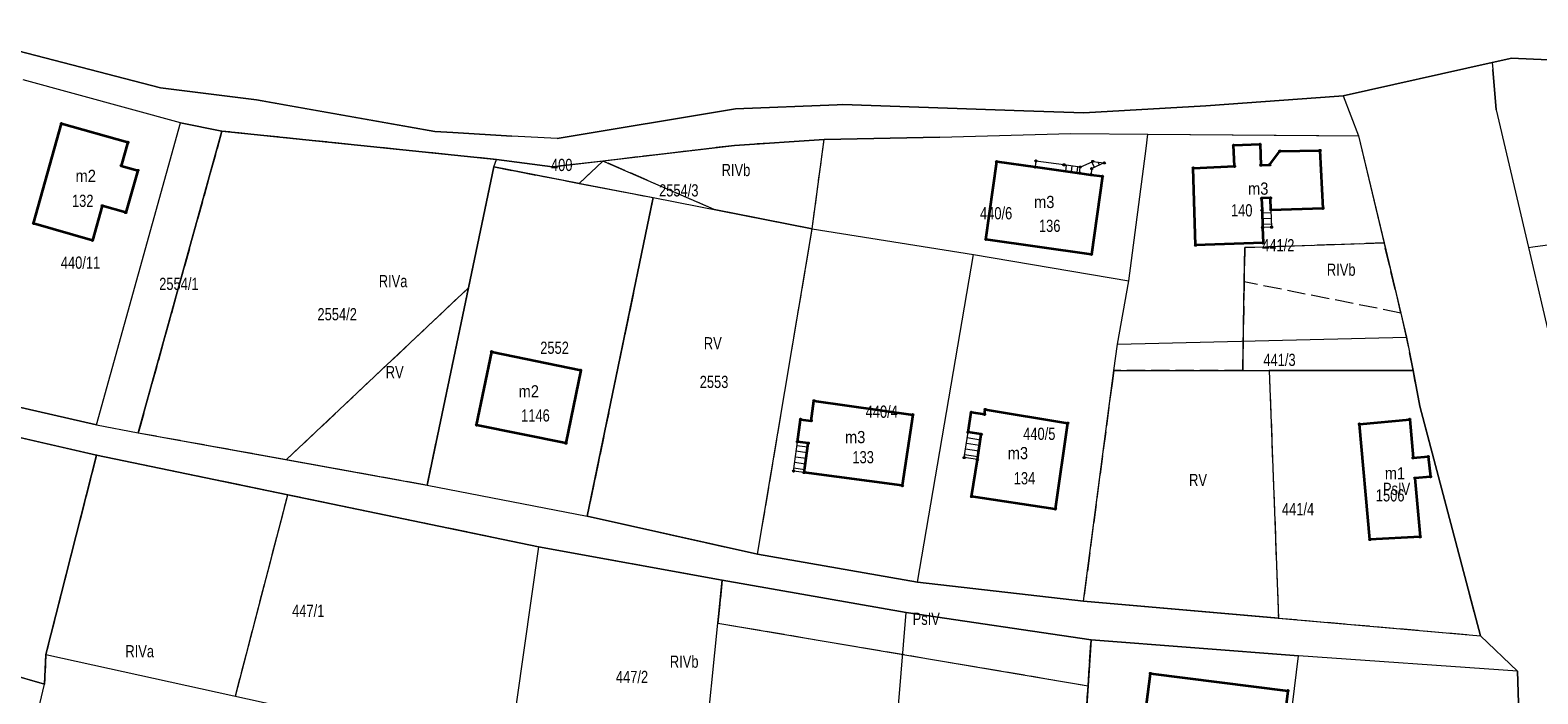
# Model space of a CAD drawing. Header units: metres. Extents: x 7496145 to 7500200, y 5498500 to 5502080.
# Tile 136 of 202: x 7497988 to 7498174, y 5501475 to 5501557. Entities that reach past the tile are written whole.
import ezdxf
from ezdxf.enums import TextEntityAlignment as Align

# ---------------------------------------------------------------- set-up
doc = ezdxf.new("R2010")
doc.units = ezdxf.units.M
doc.header["$MEASUREMENT"] = 0
for name, pattern in [('2.25_0.75', [3, 2.25, -0.75]), ('219-1000', [0]), ('egug-1000', [0])]:
    doc.linetypes.add(name, pattern=pattern)
doc.layers.get('0').update_dxf_attribs({"color": 2, "linetype": 'CONTINUOUS', "lineweight": 5})
for name, color, linetype in [('209-oznaczenie konturu klasyfikacyjnego', 7, 'CONTINUOUS'), ('211-numer działki ewidencyjnej', 7, 'CONTINUOUS'), ('217-kontur klasyfikacyjny', 7, 'CONTINUOUS'), ('218-kontur użytku gruntowego', 7, 'CONTINUOUS'), ('219-działka ewidencyjna', 7, 'CONTINUOUS'), ('312-budynek ewidencyjny', 7, 'CONTINUOUS'), ('312-oznaczenie budynku ewidencyjnego', 7, 'CONTINUOUS'), ('312-oznaczenie budynku ewidencyjnego-Atr117', 7, 'CONTINUOUS'), ('352-schody', 7, 'CONTINUOUS'), ('Punkt budynku', 7, 'CONTINUOUS')]:
    doc.layers.add(name, color=color, linetype=linetype)
doc.styles.get("Standard").update_dxf_attribs({"font": 'Working1250', "width": 0.75})

# ---------------------------------------------------------------- blocks, each defined once
blk = doc.blocks.new('PUNKTBUD')
at = {"color": 0}
blk.add_circle((0, 0), 0.09, dxfattribs=at)

msp = doc.modelspace()

# ---------------------------------------------------------------- linework, layer by layer
at = {"layer": '217-kontur klasyfikacyjny', "color": 3, "linetype": '2.25_0.75', "lineweight": 18, "flags": 128}
for points in [[(7498011.82, 5501544.35), (7498001.53, 5501507.29)], [(7498045.6, 5501540.86), (7498011.82, 5501544.35)], [(7498085.89, 5501543.31), (7498074.86, 5501542.59)], [(7498084.42, 5501532.33), (7498085.89, 5501543.31)], [(7498074.86, 5501542.59), (7498058.69, 5501540.68)], [(7498042.16, 5501525.1), (7498045.28, 5501539.95)], [(7498045.28, 5501539.95), (7498055.78, 5501537.93)], [(7498052.47, 5501539.95), (7498045.6, 5501540.86)], [(7498058.69, 5501540.68), (7498052.47, 5501539.95)], [(7498055.78, 5501537.93), (7498058.69, 5501540.68)], [(7498072.38, 5501534.71), (7498058.69, 5501540.68)], [(7498055.78, 5501537.93), (7498064.86, 5501536.19)], [(7498064.86, 5501536.19), (7498056.76, 5501497.01)], [(7498084.42, 5501532.33), (7498072.38, 5501534.71)], [(7498077.71, 5501492.37), (7498084.42, 5501532.33)], [(7498137.64, 5501530.03), (7498137.56, 5501525.83)], [(7498154.78, 5501530.61), (7498137.64, 5501530.03)], [(7498156.85, 5501521.99), (7498154.78, 5501530.61)], [(7498019.77, 5501503.99), (7498042.16, 5501525.1)], [(7498037.07, 5501500.85), (7498042.16, 5501525.1)], [(7498137.56, 5501525.83), (7498137.38, 5501514.92)], [(7498156.85, 5501521.99), (7498137.56, 5501525.83)], [(7498157.55, 5501519.05), (7498156.85, 5501521.99)], [(7498158.34, 5501514.93), (7498157.55, 5501519.05)], [(7498121.31, 5501513.34), (7498117.79, 5501486.6)], [(7498121.52, 5501514.92), (7498121.31, 5501513.34)], [(7498137.38, 5501514.92), (7498121.52, 5501514.92)], [(7498140.65, 5501514.93), (7498141.78, 5501484.51)], [(7498158.34, 5501514.93), (7498140.65, 5501514.93)], [(7498159.19, 5501510.55), (7498158.34, 5501514.93)], [(7498166.63, 5501482.34), (7498159.19, 5501510.55)], [(7498001.53, 5501507.29), (7498019.77, 5501503.99)], [(7497996.39, 5501504.52), (7497990.16, 5501480.02)], [(7498019.92, 5501499.65), (7497996.39, 5501504.52)], [(7498019.77, 5501503.99), (7498037.07, 5501500.85)], [(7498013.47, 5501474.9), (7498019.92, 5501499.65)], [(7498050.74, 5501493.26), (7498019.92, 5501499.65)], [(7498056.76, 5501497.01), (7498077.71, 5501492.37)], [(7498073.37, 5501489.15), (7498050.74, 5501493.26)], [(7498073.37, 5501489.15), (7498072.83, 5501483.89)], [(7498095.97, 5501485.18), (7498073.37, 5501489.15)], [(7498117.79, 5501486.6), (7498141.78, 5501484.51)], [(7498072.83, 5501483.89), (7498118.36, 5501476.19)], [(7498118.73, 5501481.81), (7498095.97, 5501485.18)], [(7498141.78, 5501484.51), (7498166.63, 5501482.34)], [(7498118.36, 5501476.19), (7498118.73, 5501481.81)], [(7497990.16, 5501480.02), (7497990.01, 5501476.38)], [(7497990.01, 5501476.38), (7497982.41, 5501478.57)], [(7498116.98, 5501455.14), (7498118.36, 5501476.19)]]:
    msp.add_lwpolyline(points, dxfattribs=at)
at = {"layer": '218-kontur użytku gruntowego', "color": 3, "linetype": 'egug-1000', "lineweight": 18, "flags": 128}
for points in [[(7498004.27, 5501549.67), (7497976.88, 5501556.76)], [(7498168.07, 5501552.78), (7498149.74, 5501548.7)], [(7498170.49, 5501553.32), (7498168.07, 5501552.78)], [(7498168.07, 5501552.78), (7498168.14, 5501551.93)], [(7498171.32, 5501553.28), (7498170.49, 5501553.32)], [(7498190.77, 5501552.4), (7498171.32, 5501553.28)], [(7498006.7, 5501545.37), (7497987.36, 5501550.66)], [(7498168.14, 5501551.93), (7498168.55, 5501546.97)], [(7498016.05, 5501548.18), (7498004.27, 5501549.67)], [(7498149.19, 5501548.66), (7498132.86, 5501547.47)], [(7498149.74, 5501548.7), (7498149.19, 5501548.66)], [(7498020.18, 5501547.45), (7498016.05, 5501548.18)], [(7498038.02, 5501544.3), (7498020.18, 5501547.45)], [(7498074.99, 5501547.08), (7498053.06, 5501543.46)], [(7498087.49, 5501547.6), (7498074.99, 5501547.08)], [(7498088.15, 5501547.64), (7498087.49, 5501547.6)], [(7498110.46, 5501546.85), (7498088.15, 5501547.64)], [(7498117.84, 5501546.6), (7498110.46, 5501546.85)], [(7498132.86, 5501547.47), (7498117.84, 5501546.6)], [(7498168.55, 5501546.97), (7498172.54, 5501530.05)], [(7498011.82, 5501544.35), (7498006.7, 5501545.37)], [(7498011.82, 5501544.35), (7498001.53, 5501507.29)], [(7498045.6, 5501540.86), (7498011.82, 5501544.35)], [(7498040.23, 5501544.17), (7498038.02, 5501544.3)], [(7498047.46, 5501543.73), (7498040.23, 5501544.17)], [(7498053.06, 5501543.46), (7498047.46, 5501543.73)], [(7498085.89, 5501543.31), (7498074.86, 5501542.59)], [(7498084.42, 5501532.33), (7498085.89, 5501543.31)], [(7498085.89, 5501543.31), (7498100.12, 5501543.62)], [(7498100.12, 5501543.62), (7498116.23, 5501544.06)], [(7498116.23, 5501544.06), (7498125.71, 5501543.99)], [(7498125.71, 5501543.99), (7498146.74, 5501543.8)], [(7498146.74, 5501543.8), (7498151.64, 5501543.76)], [(7498151.64, 5501543.76), (7498154.78, 5501530.61)], [(7498074.86, 5501542.59), (7498058.69, 5501540.68)], [(7498045.28, 5501539.95), (7498042.16, 5501525.1)], [(7498055.78, 5501537.93), (7498045.28, 5501539.95)], [(7498052.47, 5501539.95), (7498045.6, 5501540.86)], [(7498058.69, 5501540.68), (7498052.47, 5501539.95)], [(7498058.69, 5501540.68), (7498055.78, 5501537.93)], [(7498072.38, 5501534.71), (7498058.69, 5501540.68)], [(7498055.78, 5501537.93), (7498064.86, 5501536.19)], [(7498064.86, 5501536.19), (7498056.76, 5501497.01)], [(7498084.42, 5501532.33), (7498072.38, 5501534.71)], [(7498077.71, 5501492.37), (7498084.42, 5501532.33)], [(7498137.56, 5501525.83), (7498137.64, 5501530.03)], [(7498137.64, 5501530.03), (7498154.78, 5501530.61)], [(7498154.78, 5501530.61), (7498156.85, 5501521.99)], [(7498172.54, 5501530.05), (7498176.08, 5501514.96)], [(7498042.16, 5501525.1), (7498019.77, 5501503.99)], [(7498042.16, 5501525.1), (7498037.07, 5501500.85)], [(7498137.38, 5501514.92), (7498137.56, 5501525.83)], [(7498156.85, 5501521.99), (7498157.55, 5501519.05)], [(7498157.55, 5501519.05), (7498158.34, 5501514.93)], [(7498117.79, 5501486.6), (7498121.31, 5501513.34)], [(7498121.31, 5501513.34), (7498121.52, 5501514.92)], [(7498121.52, 5501514.92), (7498137.38, 5501514.92)], [(7498140.65, 5501514.93), (7498141.78, 5501484.51)], [(7498158.34, 5501514.93), (7498140.65, 5501514.93)], [(7498159.19, 5501510.55), (7498158.34, 5501514.93)], [(7497976.84, 5501512.71), (7497996.38, 5501508.24)], [(7497989.43, 5501506.13), (7497974.81, 5501509.5)], [(7498166.63, 5501482.34), (7498159.19, 5501510.55)], [(7497996.38, 5501508.24), (7498001.53, 5501507.29)], [(7497996.39, 5501504.52), (7497989.43, 5501506.13)], [(7498001.53, 5501507.29), (7498019.77, 5501503.99)], [(7497996.39, 5501504.52), (7497990.16, 5501480.02)], [(7498019.92, 5501499.65), (7497996.39, 5501504.52)], [(7498019.77, 5501503.99), (7498037.07, 5501500.85)], [(7498037.07, 5501500.85), (7498056.76, 5501497.01)], [(7498013.47, 5501474.9), (7498019.92, 5501499.65)], [(7498050.74, 5501493.26), (7498019.92, 5501499.65)], [(7498056.76, 5501497.01), (7498077.71, 5501492.37)], [(7498073.37, 5501489.15), (7498050.74, 5501493.26)], [(7498097.4, 5501488.9), (7498077.71, 5501492.37)], [(7498073.37, 5501489.15), (7498072.83, 5501483.89)], [(7498095.97, 5501485.18), (7498073.37, 5501489.15)], [(7498117.79, 5501486.6), (7498097.4, 5501488.9)], [(7498141.78, 5501484.51), (7498117.79, 5501486.6)], [(7498072.83, 5501483.89), (7498118.36, 5501476.19)], [(7498118.73, 5501481.81), (7498095.97, 5501485.18)], [(7498141.78, 5501484.51), (7498166.63, 5501482.34)], [(7498118.73, 5501481.81), (7498118.36, 5501476.19)], [(7498144.26, 5501479.86), (7498118.73, 5501481.81)], [(7497990.16, 5501480.02), (7497990.01, 5501476.38)], [(7498171.2, 5501477.97), (7498144.26, 5501479.86)], [(7497990.01, 5501476.38), (7497982.41, 5501478.57)], [(7498171.47, 5501468.85), (7498171.2, 5501477.97)], [(7498118.36, 5501476.19), (7498116.98, 5501455.14)]]:
    msp.add_lwpolyline(points, dxfattribs=at)
at = {"layer": '219-działka ewidencyjna', "color": 3, "linetype": '219-1000', "lineweight": 18, "flags": 128}
for points in [[(7497976.88, 5501556.76), (7498004.27, 5501549.67)], [(7498149.74, 5501548.7), (7498168.07, 5501552.78)], [(7498168.07, 5501552.78), (7498170.49, 5501553.32)], [(7498168.07, 5501552.78), (7498168.14, 5501551.93)], [(7498170.49, 5501553.32), (7498171.32, 5501553.28)], [(7498171.32, 5501553.28), (7498190.77, 5501552.4)], [(7498006.7, 5501545.37), (7497987.36, 5501550.66)], [(7498168.55, 5501546.97), (7498168.14, 5501551.93)], [(7498004.27, 5501549.67), (7498016.05, 5501548.18)], [(7498132.86, 5501547.47), (7498149.19, 5501548.66)], [(7498149.19, 5501548.66), (7498149.74, 5501548.7)], [(7498149.74, 5501548.7), (7498151.64, 5501543.76)], [(7498016.05, 5501548.18), (7498038.02, 5501544.3)], [(7498053.06, 5501543.46), (7498074.99, 5501547.08)], [(7498074.99, 5501547.08), (7498087.49, 5501547.6)], [(7498087.49, 5501547.6), (7498088.15, 5501547.64)], [(7498088.15, 5501547.64), (7498110.46, 5501546.85)], [(7498110.46, 5501546.85), (7498117.84, 5501546.6)], [(7498117.84, 5501546.6), (7498132.86, 5501547.47)], [(7498168.55, 5501546.97), (7498172.54, 5501530.05)], [(7497996.38, 5501508.24), (7498006.7, 5501545.37)], [(7498006.7, 5501545.37), (7498011.82, 5501544.35)], [(7498001.53, 5501507.29), (7498011.82, 5501544.35)], [(7498011.82, 5501544.35), (7498045.6, 5501540.86)], [(7498038.02, 5501544.3), (7498040.23, 5501544.17)], [(7498040.23, 5501544.17), (7498047.46, 5501543.73)], [(7498053.06, 5501543.46), (7498047.46, 5501543.73)], [(7498074.86, 5501542.59), (7498085.89, 5501543.31)], [(7498084.42, 5501532.33), (7498085.89, 5501543.31)], [(7498100.12, 5501543.62), (7498085.89, 5501543.31)], [(7498100.12, 5501543.62), (7498116.23, 5501544.06)], [(7498116.23, 5501544.06), (7498125.71, 5501543.99)], [(7498125.51, 5501542.21), (7498125.71, 5501543.99)], [(7498125.71, 5501543.99), (7498151.64, 5501543.76)], [(7498151.64, 5501543.76), (7498157.55, 5501519.05)], [(7498052.47, 5501539.95), (7498074.86, 5501542.59)], [(7498123.36, 5501525.96), (7498125.51, 5501542.21)], [(7498037.07, 5501500.85), (7498045.28, 5501539.95)], [(7498045.28, 5501539.95), (7498045.6, 5501540.86)], [(7498045.28, 5501539.95), (7498064.86, 5501536.19)], [(7498045.6, 5501540.86), (7498052.47, 5501539.95)], [(7498056.76, 5501497.01), (7498064.86, 5501536.19)], [(7498064.86, 5501536.19), (7498084.42, 5501532.33)], [(7498077.71, 5501492.37), (7498084.42, 5501532.33)], [(7498084.42, 5501532.33), (7498104.28, 5501529.2)], [(7498173.07, 5501530.12), (7498194.18, 5501532.97)], [(7498172.54, 5501530.05), (7498173.07, 5501530.12)], [(7498172.54, 5501530.05), (7498176.08, 5501514.96)], [(7498097.4, 5501488.9), (7498104.28, 5501529.2)], [(7498104.28, 5501529.2), (7498123.36, 5501525.96)], [(7498122, 5501518.17), (7498123.36, 5501525.96)], [(7498122, 5501518.17), (7498157.55, 5501519.05)], [(7498157.55, 5501519.05), (7498158.34, 5501514.93)], [(7498121.52, 5501514.92), (7498122, 5501518.17)], [(7498117.79, 5501486.6), (7498121.52, 5501514.92)], [(7498121.52, 5501514.92), (7498158.34, 5501514.93)], [(7498158.34, 5501514.93), (7498159.19, 5501510.55)], [(7497996.38, 5501508.24), (7497976.84, 5501512.71)], [(7497974.81, 5501509.5), (7497996.39, 5501504.52)], [(7498159.19, 5501510.55), (7498166.63, 5501482.34)], [(7497996.38, 5501508.24), (7498001.53, 5501507.29)], [(7498001.53, 5501507.29), (7498037.07, 5501500.85)], [(7497990.16, 5501480.02), (7497996.39, 5501504.52)], [(7497996.39, 5501504.52), (7498050.74, 5501493.26)], [(7498037.07, 5501500.85), (7498056.76, 5501497.01)], [(7498077.71, 5501492.37), (7498056.76, 5501497.01)], [(7498050.74, 5501493.26), (7498047.16, 5501467.85)], [(7498050.74, 5501493.26), (7498073.37, 5501489.15)], [(7498077.71, 5501492.37), (7498097.4, 5501488.9)], [(7498070.67, 5501462.78), (7498073.37, 5501489.15)], [(7498073.37, 5501489.15), (7498095.97, 5501485.18)], [(7498097.4, 5501488.9), (7498117.79, 5501486.6)], [(7498117.79, 5501486.6), (7498166.63, 5501482.34)], [(7498093.83, 5501458.83), (7498095.97, 5501485.18)], [(7498095.97, 5501485.18), (7498118.73, 5501481.81)], [(7497968.94, 5501482.44), (7497990.01, 5501476.38)], [(7498116.98, 5501455.14), (7498118.73, 5501481.81)], [(7498118.73, 5501481.81), (7498144.26, 5501479.86)], [(7498171.2, 5501477.97), (7498166.63, 5501482.34)], [(7497990.01, 5501476.38), (7497990.16, 5501480.02)], [(7497990.16, 5501480.02), (7498026.54, 5501472.03)], [(7498142.75, 5501467.48), (7498144.26, 5501479.86)], [(7498171.2, 5501477.97), (7498144.26, 5501479.86)], [(7498171.2, 5501477.97), (7498171.47, 5501468.85)], [(7497987.9, 5501467.56), (7497990.01, 5501476.38)]]:
    msp.add_lwpolyline(points, dxfattribs=at)
at = {"layer": '312-budynek ewidencyjny', "color": 7, "linetype": 'Continuous', "lineweight": 35, "flags": 128}
for points in [[(7497988.64, 5501533.02), (7497992.07, 5501545.27)], [(7497992.07, 5501545.27), (7498000.26, 5501542.98)], [(7498000.26, 5501542.98), (7497999.43, 5501540.1)], [(7498136.27, 5501542.61), (7498139.52, 5501542.74)], [(7498136.38, 5501540.03), (7498136.27, 5501542.61)], [(7498139.52, 5501542.74), (7498139.63, 5501540.17)], [(7498140.7, 5501540.21), (7498141.96, 5501541.89)], [(7498141.96, 5501541.89), (7498146.89, 5501541.97)], [(7498146.89, 5501541.97), (7498147.26, 5501534.86)], [(7497999.43, 5501540.1), (7498001.47, 5501539.52)], [(7498001.47, 5501539.52), (7497999.98, 5501534.34)], [(7498105.8, 5501531.05), (7498107.12, 5501540.6)], [(7498107.12, 5501540.6), (7498111.84, 5501539.95)], [(7498111.84, 5501539.95), (7498117.31, 5501539.2)], [(7498117.31, 5501539.2), (7498118.72, 5501539)], [(7498131.31, 5501539.82), (7498136.38, 5501540.03)], [(7498131.58, 5501530.33), (7498131.31, 5501539.82)], [(7498139.63, 5501540.17), (7498140.7, 5501540.21)], [(7498118.72, 5501539), (7498120.13, 5501538.81)], [(7498120.13, 5501538.81), (7498118.78, 5501529.2)], [(7498140.81, 5501536.15), (7498139.71, 5501536.11)], [(7498139.71, 5501536.11), (7498139.76, 5501534.61)], [(7498140.86, 5501534.65), (7498140.81, 5501536.15)], [(7497997.1, 5501535.17), (7497995.88, 5501530.93)], [(7497999.98, 5501534.34), (7497997.1, 5501535.17)], [(7498139.76, 5501534.61), (7498139.83, 5501532.51)], [(7498147.26, 5501534.86), (7498140.86, 5501534.65)], [(7497995.88, 5501530.93), (7497988.64, 5501533.02)], [(7498139.83, 5501532.51), (7498139.89, 5501530.61)], [(7498118.78, 5501529.2), (7498105.8, 5501531.05)], [(7498139.89, 5501530.61), (7498131.58, 5501530.33)], [(7498043.15, 5501508.23), (7498045, 5501517.24)], [(7498045, 5501517.24), (7498055.96, 5501514.97)], [(7498055.96, 5501514.97), (7498054.13, 5501505.99)], [(7498084.31, 5501508.75), (7498084.64, 5501511.21)], [(7498084.64, 5501511.21), (7498096.79, 5501509.5)], [(7498096.79, 5501509.5), (7498095.51, 5501500.78)], [(7498103.61, 5501507.34), (7498104, 5501509.8)], [(7498104, 5501509.8), (7498105.62, 5501509.55)], [(7498105.62, 5501509.55), (7498105.71, 5501510.14)], [(7498105.71, 5501510.14), (7498115.85, 5501508.46)], [(7498054.13, 5501505.99), (7498043.15, 5501508.23)], [(7498082.62, 5501506.18), (7498082.99, 5501508.93)], [(7498082.99, 5501508.93), (7498084.31, 5501508.75)], [(7498115.85, 5501508.46), (7498114.33, 5501497.91)], [(7498151.74, 5501508.35), (7498157.93, 5501508.93)], [(7498153.03, 5501494.16), (7498151.74, 5501508.35)], [(7498157.93, 5501508.93), (7498158.35, 5501504.2)], [(7498083.93, 5501506), (7498082.62, 5501506.18)], [(7498083.44, 5501502.39), (7498083.93, 5501506)], [(7498105.23, 5501507.09), (7498103.61, 5501507.34)], [(7498104.75, 5501503.98), (7498105.23, 5501507.09)], [(7498104.04, 5501499.44), (7498104.75, 5501503.98)], [(7498158.35, 5501504.2), (7498160.2, 5501504.36)], [(7498160.2, 5501504.36), (7498160.49, 5501501.88)], [(7498095.51, 5501500.78), (7498083.44, 5501502.39)], [(7498160.49, 5501501.88), (7498158.57, 5501501.71)], [(7498158.57, 5501501.71), (7498159.21, 5501494.49)], [(7498114.33, 5501497.91), (7498104.04, 5501499.44)], [(7498159.21, 5501494.49), (7498153.03, 5501494.16)], [(7498125.28, 5501471.65), (7498126.03, 5501477.7)], [(7498126.03, 5501477.7), (7498142.94, 5501475.58)], [(7498142.94, 5501475.58), (7498142.18, 5501469.52)]]:
    msp.add_lwpolyline(points, dxfattribs=at)
at = {"layer": '352-schody', "color": 7, "linetype": 'Continuous', "lineweight": 18, "flags": 128}
for points in [[(7498115.4, 5501540.21), (7498111.94, 5501540.68), (7498111.84, 5501539.95), (7498117.31, 5501539.2), (7498117.41, 5501539.93)], [(7498115.4, 5501540.21), (7498111.94, 5501540.68), (7498111.84, 5501539.95), (7498117.31, 5501539.2), (7498117.41, 5501539.93)], [(7498117.41, 5501539.93), (7498118.94, 5501540.63), (7498120.36, 5501540.45), (7498118.82, 5501539.74), (7498118.72, 5501539), (7498117.31, 5501539.2)], [(7498117.41, 5501539.93), (7498118.94, 5501540.63), (7498120.36, 5501540.45), (7498118.82, 5501539.74), (7498118.72, 5501539), (7498117.31, 5501539.2)], [(7498139.83, 5501532.51), (7498139.76, 5501534.61), (7498139.71, 5501536.11), (7498140.81, 5501536.15), (7498140.86, 5501534.65), (7498140.93, 5501532.55)], [(7498139.83, 5501532.51), (7498139.76, 5501534.61), (7498139.71, 5501536.11), (7498140.81, 5501536.15), (7498140.86, 5501534.65), (7498140.93, 5501532.55)], [(7498082.13, 5501502.57), (7498082.62, 5501506.18), (7498083.93, 5501506), (7498083.44, 5501502.39)], [(7498082.13, 5501502.57), (7498082.62, 5501506.18), (7498083.93, 5501506), (7498083.44, 5501502.39)], [(7498103.12, 5501504.23), (7498103.61, 5501507.34), (7498105.23, 5501507.09), (7498104.75, 5501503.98)], [(7498103.12, 5501504.23), (7498103.61, 5501507.34), (7498105.23, 5501507.09), (7498104.75, 5501503.98)]]:
    msp.add_lwpolyline(points, close=True, dxfattribs=at)
for points in [[(7498115.68, 5501540.17), (7498115.58, 5501539.44)], [(7498116.37, 5501540.08), (7498116.27, 5501539.34)], [(7498117.06, 5501539.98), (7498116.96, 5501539.25)], [(7498119.14, 5501539.89), (7498118.82, 5501540.58)], [(7498119.77, 5501540.18), (7498119.61, 5501540.55)], [(7498140.87, 5501534.3), (7498139.77, 5501534.26)], [(7498140.89, 5501533.6), (7498139.79, 5501533.56)], [(7498140.92, 5501532.9), (7498139.82, 5501532.86)], [(7498105.02, 5501505.7), (7498103.39, 5501505.96)], [(7498105.12, 5501506.39), (7498103.5, 5501506.65)], [(7498083.68, 5501504.13), (7498082.37, 5501504.3)], [(7498083.77, 5501504.82), (7498082.46, 5501505)], [(7498083.86, 5501505.51), (7498082.55, 5501505.69)], [(7498104.8, 5501504.32), (7498103.17, 5501504.58)], [(7498104.91, 5501505.01), (7498103.28, 5501505.27)], [(7498083.49, 5501502.74), (7498082.18, 5501502.92)], [(7498083.58, 5501503.43), (7498082.27, 5501503.61)]]:
    msp.add_lwpolyline(points, dxfattribs=at)

# ---------------------------------------------------------------- block references
at = {"layer": 'Punkt budynku', "color": 5, "linetype": 'Continuous', "lineweight": 13}
for p in [(7497992.07, 5501545.27), (7498000.26, 5501542.98), (7498136.27, 5501542.61), (7498139.52, 5501542.74), (7498141.96, 5501541.89), (7498146.89, 5501541.97), (7497999.43, 5501540.1), (7498001.47, 5501539.52), (7498107.12, 5501540.6), (7498111.84, 5501539.95), (7498111.94, 5501540.68), (7498115.4, 5501540.21), (7498117.31, 5501539.2), (7498117.41, 5501539.93), (7498118.82, 5501539.74), (7498118.94, 5501540.63), (7498120.36, 5501540.45), (7498131.31, 5501539.82), (7498136.38, 5501540.03), (7498139.63, 5501540.17), (7498140.7, 5501540.21), (7498118.72, 5501539), (7498120.13, 5501538.81), (7498139.71, 5501536.11), (7498140.81, 5501536.15), (7497997.1, 5501535.17), (7497999.98, 5501534.34), (7498139.76, 5501534.61), (7498140.86, 5501534.65), (7498147.26, 5501534.86), (7497988.64, 5501533.02), (7498139.83, 5501532.51), (7498140.93, 5501532.55), (7497995.88, 5501530.93), (7498105.8, 5501531.05), (7498131.58, 5501530.33), (7498139.89, 5501530.61), (7498118.78, 5501529.2), (7498045, 5501517.24), (7498055.96, 5501514.97), (7498084.64, 5501511.21), (7498096.79, 5501509.5), (7498104, 5501509.8), (7498105.62, 5501509.55), (7498105.71, 5501510.14), (7498043.15, 5501508.23), (7498082.99, 5501508.93), (7498084.31, 5501508.75), (7498115.85, 5501508.46), (7498151.74, 5501508.35), (7498157.93, 5501508.93), (7498054.13, 5501505.99), (7498082.62, 5501506.18), (7498083.93, 5501506), (7498103.61, 5501507.34), (7498105.23, 5501507.09), (7498103.12, 5501504.23), (7498104.75, 5501503.98), (7498158.35, 5501504.2), (7498160.2, 5501504.36), (7498082.13, 5501502.57), (7498083.44, 5501502.39), (7498095.51, 5501500.78), (7498158.57, 5501501.71), (7498160.49, 5501501.88), (7498104.04, 5501499.44), (7498114.33, 5501497.91), (7498153.03, 5501494.16), (7498159.21, 5501494.49), (7498126.03, 5501477.7), (7498142.94, 5501475.58)]:
    msp.add_blockref('PUNKTBUD', p, dxfattribs=at)

# ---------------------------------------------------------------- texts
at = {"layer": '209-oznaczenie konturu klasyfikacyjnego', "color": 3, "linetype": 'Continuous', "lineweight": 18, "width": 0.79}
for s, p in [('RIVb', (7498073.29, 5501538.82)), ('RIVb', (7498147.74, 5501526.57)), ('RIVa', (7498031.11, 5501525.17)), ('RV', (7498071.1, 5501517.53)), ('RV', (7498031.97, 5501513.98)), ('RV', (7498130.79, 5501500.72)), ('PsIV', (7498154.64, 5501499.64)), ('PsIV', (7498096.78, 5501483.67)), ('RIVa', (7497999.94, 5501479.68)), ('RIVb', (7498066.92, 5501478.4))]:
    msp.add_text(s, height=1.5, dxfattribs=at).set_placement(p)
at = {"layer": '211-numer działki ewidencyjnej', "color": 3, "linetype": 'Continuous', "lineweight": 18, "width": 0.79}
for s, p in [('400', (7498052.29, 5501540.95)), ('2554/3', (7498065.59, 5501537.82)), ('440/6', (7498105.07, 5501535.01)), ('441/2', (7498139.78, 5501531.08)), ('440/11', (7497992, 5501528.94)), ('2554/1', (7498004.1, 5501526.33)), ('2554/2', (7498023.57, 5501522.6)), ('2552', (7498050.97, 5501518.48)), ('441/3', (7498139.93, 5501516.99)), ('2553', (7498070.59, 5501514.28)), ('440/4', (7498091, 5501510.62)), ('440/5', (7498110.38, 5501507.9)), ('441/4', (7498142.21, 5501498.64)), ('447/1', (7498020.45, 5501486.15)), ('447/2', (7498060.28, 5501478.02))]:
    msp.add_text(s, height=1.5, dxfattribs=at).set_placement(p, align=Align.TOP_LEFT)
at = {"layer": '312-oznaczenie budynku ewidencyjnego', "color": 7, "linetype": 'Continuous', "lineweight": 18, "width": 0.79}
for s, p in [('132', (7497993.37, 5501536.54)), ('140', (7498135.94, 5501535.37)), ('136', (7498112.32, 5501533.47)), ('1146', (7498048.62, 5501510.16)), ('133', (7498089.37, 5501505.03)), ('134', (7498109.22, 5501502.44)), ('1506', (7498153.76, 5501500.34))]:
    msp.add_text(s, height=1.5, dxfattribs=at).set_placement(p, align=Align.TOP_LEFT)
at = {"layer": '312-oznaczenie budynku ewidencyjnego-Atr117', "color": 7, "width": 0.9}
for s, p in [('m2', (7497995.06, 5501538.1)), ('m3', (7498139.29, 5501536.54)), ('m3', (7498112.97, 5501534.9)), ('m2', (7498049.56, 5501511.62)), ('m3', (7498089.71, 5501506)), ('m3', (7498109.73, 5501504.03)), ('m1', (7498156.12, 5501501.55))]:
    msp.add_text(s, height=1.5, dxfattribs=at).set_placement(p, align=Align.CENTER)

doc.saveas('drawing.dxf')
